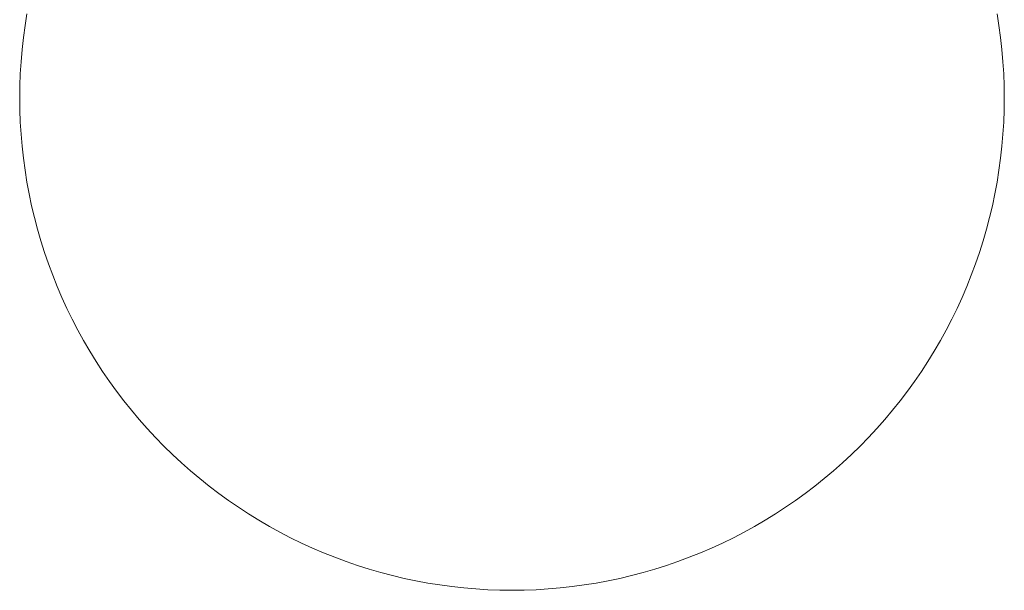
# Model space of a CAD drawing. Header units: centimetres. Extents: x -72 to 74, y -14 to 13.
# Tile 19 of 61: x -16.573 to -15.573, y 8.651 to 9.23. Entities that reach past the tile are written whole.
import ezdxf

# ---------------------------------------------------------------- set-up
doc = ezdxf.new("R2010")
doc.units = ezdxf.units.CM
doc.header["$LTSCALE"] = 2.54
doc.layers.add('Lucido design-1', color=7, linetype='Continuous')

# ---------------------------------------------------------------- blocks, each defined once
blk = doc.blocks.new('Gruppo-3-1')
at = {"color": 230, "linetype": 'Continuous', "lineweight": 9}
for points in [[(-16.57341, 9.15097, 81.08041), (-16.57326, 9.1387, 81.08041), (-16.57281, 9.12644, 81.08041), (-16.57205, 9.11419, 81.08041), (-16.571, 9.10197, 81.08041), (-16.56965, 9.08977, 81.08041), (-16.568, 9.07761, 81.08041), (-16.56605, 9.06549, 81.08041), (-16.5638, 9.05343, 81.08041), (-16.56126, 9.04142, 81.08041), (-16.55842, 9.02948, 81.08041), (-16.5553, 9.01762, 81.08041), (-16.55188, 9.00583, 81.08041), (-16.54817, 8.99413, 81.08041), (-16.54418, 8.98253, 81.08041), (-16.5399, 8.97103, 81.08041), (-16.53535, 8.95963, 81.08041), (-16.53051, 8.94835, 81.08041), (-16.5254, 8.9372, 81.08041), (-16.52002, 8.92617, 81.08041), (-16.51437, 8.91528, 81.08041), (-16.50845, 8.90452, 81.08041), (-16.50227, 8.89392, 81.08041), (-16.49583, 8.88348, 81.08041), (-16.48914, 8.87319, 81.08041), (-16.4822, 8.86307, 81.08041), (-16.47501, 8.85312, 81.08041), (-16.46758, 8.84336, 81.08041), (-16.45991, 8.83378, 81.08041), (-16.45201, 8.82439, 81.08041), (-16.44388, 8.81519, 81.08041), (-16.43553, 8.8062, 81.08041), (-16.42696, 8.79742, 81.08041), (-16.41818, 8.78885, 81.08041), (-16.40919, 8.7805, 81.08041), (-16.39999, 8.77237, 81.08041), (-16.3906, 8.76447, 81.08041), (-16.38102, 8.7568, 81.08041), (-16.37126, 8.74937, 81.08041), (-16.36131, 8.74218, 81.08041), (-16.35119, 8.73524, 81.08041), (-16.34091, 8.72855, 81.08041), (-16.33046, 8.72211, 81.08041), (-16.31986, 8.71593, 81.08041), (-16.30911, 8.71001, 81.08041), (-16.29821, 8.70436, 81.08041), (-16.28719, 8.69898, 81.08041), (-16.27603, 8.69387, 81.08041), (-16.26475, 8.68903, 81.08041), (-16.25336, 8.68448, 81.08041), (-16.24185, 8.6802, 81.08041), (-16.23025, 8.67621, 81.08041), (-16.21855, 8.6725, 81.08041), (-16.20676, 8.66909, 81.08041), (-16.1949, 8.66596, 81.08041), (-16.18296, 8.66312, 81.08041), (-16.17095, 8.66058, 81.08041), (-16.15889, 8.65834, 81.08041), (-16.14677, 8.65639, 81.08041), (-16.13461, 8.65473, 81.08041), (-16.12242, 8.65338, 81.08041), (-16.11019, 8.65233, 81.08041), (-16.09794, 8.65158, 81.08041), (-16.08568, 8.65112, 81.08041), (-16.07341, 8.65097, 81.08041), (-16.06114, 8.65112, 81.08041), (-16.04887, 8.65158, 81.08041), (-16.03663, 8.65233, 81.08041), (-16.0244, 8.65338, 81.08041), (-16.0122, 8.65473, 81.08041), (-16.00004, 8.65639, 81.08041), (-15.98793, 8.65834, 81.08041), (-15.97586, 8.66058, 81.08041), (-15.96386, 8.66312, 81.08041), (-15.95192, 8.66596, 81.08041), (-15.94005, 8.66909, 81.08041), (-15.92827, 8.6725, 81.08041), (-15.91657, 8.67621, 81.08041), (-15.90496, 8.6802, 81.08041), (-15.89346, 8.68448, 81.08041), (-15.88207, 8.68903, 81.08041), (-15.87079, 8.69387, 81.08041), (-15.85963, 8.69898, 81.08041), (-15.8486, 8.70436, 81.08041), (-15.83771, 8.71001, 81.08041), (-15.82696, 8.71593, 81.08041), (-15.81636, 8.72211, 81.08041), (-15.80591, 8.72855, 81.08041), (-15.79562, 8.73524, 81.08041), (-15.7855, 8.74218, 81.08041), (-15.77556, 8.74937, 81.08041), (-15.76579, 8.7568, 81.08041), (-15.75621, 8.76447, 81.08041), (-15.74682, 8.77237, 81.08041), (-15.73763, 8.7805, 81.08041), (-15.72864, 8.78885, 81.08041), (-15.71985, 8.79742, 81.08041), (-15.71128, 8.8062, 81.08041), (-15.70293, 8.81519, 81.08041), (-15.6948, 8.82439, 81.08041), (-15.6869, 8.83378, 81.08041), (-15.67923, 8.84336, 81.08041), (-15.6718, 8.85312, 81.08041), (-15.66462, 8.86307, 81.08041), (-15.65767, 8.87319, 81.08041), (-15.65098, 8.88348, 81.08041), (-15.64454, 8.89392, 81.08041), (-15.63836, 8.90452, 81.08041), (-15.63245, 8.91528, 81.08041), (-15.6268, 8.92617, 81.08041), (-15.62141, 8.9372, 81.08041), (-15.6163, 8.94835, 81.08041), (-15.61147, 8.95963, 81.08041), (-15.60691, 8.97103, 81.08041), (-15.60264, 8.98253, 81.08041), (-15.59864, 8.99413, 81.08041), (-15.59494, 9.00583, 81.08041), (-15.59152, 9.01762, 81.08041), (-15.58839, 9.02948, 81.08041), (-15.58556, 9.04142, 81.08041), (-15.58301, 9.05343, 81.08041), (-15.58077, 9.06549, 81.08041), (-15.57882, 9.07761, 81.08041), (-15.57717, 9.08977, 81.08041), (-15.57582, 9.10197, 81.08041), (-15.57476, 9.11419, 81.08041), (-15.57401, 9.12644, 81.08041), (-15.57356, 9.1387, 81.08041), (-15.57341, 9.15097, 81.08041), (-15.57356, 9.16324, 81.08041), (-15.57401, 9.17551, 81.08041), (-15.57476, 9.18776, 81.08041), (-15.57582, 9.19998, 81.08041), (-15.57717, 9.21218, 81.08041), (-15.57882, 9.22434, 81.08041), (-15.58077, 9.23645, 81.08041)], [(-16.56605, 9.23645, 81.08041), (-16.568, 9.22434, 81.08041), (-16.56965, 9.21218, 81.08041), (-16.571, 9.19998, 81.08041), (-16.57205, 9.18776, 81.08041), (-16.57281, 9.17551, 81.08041), (-16.57326, 9.16324, 81.08041), (-16.57341, 9.15097, 81.08041)], [(-16.57341, 9.15097, -58.89504), (-16.57326, 9.1387, -58.89504), (-16.57281, 9.12644, -58.89504), (-16.57205, 9.11419, -58.89504), (-16.571, 9.10197, -58.89504), (-16.56965, 9.08977, -58.89504), (-16.568, 9.07761, -58.89504), (-16.56605, 9.06549, -58.89504), (-16.5638, 9.05343, -58.89504), (-16.56126, 9.04142, -58.89504), (-16.55842, 9.02948, -58.89504), (-16.5553, 9.01762, -58.89504), (-16.55188, 9.00583, -58.89504), (-16.54817, 8.99413, -58.89504), (-16.54418, 8.98253, -58.89504), (-16.5399, 8.97103, -58.89504), (-16.53535, 8.95963, -58.89504), (-16.53051, 8.94835, -58.89504), (-16.5254, 8.9372, -58.89504), (-16.52002, 8.92617, -58.89504), (-16.51437, 8.91528, -58.89504), (-16.50845, 8.90452, -58.89504), (-16.50227, 8.89392, -58.89504), (-16.49583, 8.88348, -58.89504), (-16.48914, 8.87319, -58.89504), (-16.4822, 8.86307, -58.89504), (-16.47501, 8.85312, -58.89504), (-16.46758, 8.84336, -58.89504), (-16.45991, 8.83378, -58.89504), (-16.45201, 8.82439, -58.89504), (-16.44388, 8.81519, -58.89504), (-16.43553, 8.8062, -58.89504), (-16.42696, 8.79742, -58.89504), (-16.41818, 8.78885, -58.89504), (-16.40919, 8.7805, -58.89504), (-16.39999, 8.77237, -58.89504), (-16.3906, 8.76447, -58.89504), (-16.38102, 8.7568, -58.89504), (-16.37126, 8.74937, -58.89504), (-16.36131, 8.74218, -58.89504), (-16.35119, 8.73524, -58.89504), (-16.34091, 8.72855, -58.89504), (-16.33046, 8.72211, -58.89504), (-16.31986, 8.71593, -58.89504), (-16.30911, 8.71001, -58.89504), (-16.29821, 8.70436, -58.89504), (-16.28719, 8.69898, -58.89504), (-16.27603, 8.69387, -58.89504), (-16.26475, 8.68903, -58.89504), (-16.25336, 8.68448, -58.89504), (-16.24185, 8.6802, -58.89504), (-16.23025, 8.67621, -58.89504), (-16.21855, 8.6725, -58.89504), (-16.20676, 8.66909, -58.89504), (-16.1949, 8.66596, -58.89504), (-16.18296, 8.66312, -58.89504), (-16.17095, 8.66058, -58.89504), (-16.15889, 8.65834, -58.89504), (-16.14677, 8.65639, -58.89504), (-16.13461, 8.65473, -58.89504), (-16.12242, 8.65338, -58.89504), (-16.11019, 8.65233, -58.89504), (-16.09794, 8.65158, -58.89504), (-16.08568, 8.65112, -58.89504), (-16.07341, 8.65097, -58.89504), (-16.06114, 8.65112, -58.89504), (-16.04887, 8.65158, -58.89504), (-16.03663, 8.65233, -58.89504), (-16.0244, 8.65338, -58.89504), (-16.0122, 8.65473, -58.89504), (-16.00004, 8.65639, -58.89504), (-15.98793, 8.65834, -58.89504), (-15.97586, 8.66058, -58.89504), (-15.96386, 8.66312, -58.89504), (-15.95192, 8.66596, -58.89504), (-15.94005, 8.66909, -58.89504), (-15.92827, 8.6725, -58.89504), (-15.91657, 8.67621, -58.89504), (-15.90496, 8.6802, -58.89504), (-15.89346, 8.68448, -58.89504), (-15.88207, 8.68903, -58.89504), (-15.87079, 8.69387, -58.89504), (-15.85963, 8.69898, -58.89504), (-15.8486, 8.70436, -58.89504), (-15.83771, 8.71001, -58.89504), (-15.82696, 8.71593, -58.89504), (-15.81636, 8.72211, -58.89504), (-15.80591, 8.72855, -58.89504), (-15.79562, 8.73524, -58.89504), (-15.7855, 8.74218, -58.89504), (-15.77556, 8.74937, -58.89504), (-15.76579, 8.7568, -58.89504), (-15.75621, 8.76447, -58.89504), (-15.74682, 8.77237, -58.89504), (-15.73763, 8.7805, -58.89504), (-15.72864, 8.78885, -58.89504), (-15.71985, 8.79742, -58.89504), (-15.71128, 8.8062, -58.89504), (-15.70293, 8.81519, -58.89504), (-15.6948, 8.82439, -58.89504), (-15.6869, 8.83378, -58.89504), (-15.67923, 8.84336, -58.89504), (-15.6718, 8.85312, -58.89504), (-15.66462, 8.86307, -58.89504), (-15.65767, 8.87319, -58.89504), (-15.65098, 8.88348, -58.89504), (-15.64454, 8.89392, -58.89504), (-15.63836, 8.90452, -58.89504), (-15.63245, 8.91528, -58.89504), (-15.6268, 8.92617, -58.89504), (-15.62141, 8.9372, -58.89504), (-15.6163, 8.94835, -58.89504), (-15.61147, 8.95963, -58.89504), (-15.60691, 8.97103, -58.89504), (-15.60264, 8.98253, -58.89504), (-15.59864, 8.99413, -58.89504), (-15.59494, 9.00583, -58.89504), (-15.59152, 9.01762, -58.89504), (-15.58839, 9.02948, -58.89504), (-15.58556, 9.04142, -58.89504), (-15.58301, 9.05343, -58.89504), (-15.58077, 9.06549, -58.89504), (-15.57882, 9.07761, -58.89504), (-15.57717, 9.08977, -58.89504), (-15.57582, 9.10197, -58.89504), (-15.57476, 9.11419, -58.89504), (-15.57401, 9.12644, -58.89504), (-15.57356, 9.1387, -58.89504), (-15.57341, 9.15097, -58.89504), (-15.57356, 9.16324, -58.89504), (-15.57401, 9.17551, -58.89504), (-15.57476, 9.18776, -58.89504), (-15.57582, 9.19998, -58.89504), (-15.57717, 9.21218, -58.89504), (-15.57882, 9.22434, -58.89504), (-15.58077, 9.23645, -58.89504)], [(-16.56605, 9.23645, -58.89504), (-16.568, 9.22434, -58.89504), (-16.56965, 9.21218, -58.89504), (-16.571, 9.19998, -58.89504), (-16.57205, 9.18776, -58.89504), (-16.57281, 9.17551, -58.89504), (-16.57326, 9.16324, -58.89504), (-16.57341, 9.15097, -58.89504)], [(-16.56605, 9.23645, -58.89504), (-16.56605, 9.23645, 81.08041), (-16.568, 9.22434, 81.08041), (-16.568, 9.22434, -58.89504), (-16.56605, 9.23645, -58.89504)], [(-15.57882, 9.22434, -58.89504), (-15.57882, 9.22434, 81.08041), (-15.58077, 9.23645, 81.08041), (-15.58077, 9.23645, -58.89504), (-15.57882, 9.22434, -58.89504)], [(-16.568, 9.22434, -58.89504), (-16.568, 9.22434, 81.08041), (-16.56965, 9.21218, 81.08041), (-16.56965, 9.21218, -58.89504), (-16.568, 9.22434, -58.89504)], [(-15.57717, 9.21218, -58.89504), (-15.57717, 9.21218, 81.08041), (-15.57882, 9.22434, 81.08041), (-15.57882, 9.22434, -58.89504), (-15.57717, 9.21218, -58.89504)], [(-16.56965, 9.21218, -58.89504), (-16.56965, 9.21218, 81.08041), (-16.571, 9.19998, 81.08041), (-16.571, 9.19998, -58.89504), (-16.56965, 9.21218, -58.89504)], [(-15.57582, 9.19998, -58.89504), (-15.57582, 9.19998, 81.08041), (-15.57717, 9.21218, 81.08041), (-15.57717, 9.21218, -58.89504), (-15.57582, 9.19998, -58.89504)], [(-16.571, 9.19998, -58.89504), (-16.571, 9.19998, 81.08041), (-16.57205, 9.18776, 81.08041), (-16.57205, 9.18776, -58.89504), (-16.571, 9.19998, -58.89504)], [(-15.57476, 9.18776, -58.89504), (-15.57476, 9.18776, 81.08041), (-15.57582, 9.19998, 81.08041), (-15.57582, 9.19998, -58.89504), (-15.57476, 9.18776, -58.89504)], [(-16.57205, 9.18776, -58.89504), (-16.57205, 9.18776, 81.08041), (-16.57281, 9.17551, 81.08041), (-16.57281, 9.17551, -58.89504), (-16.57205, 9.18776, -58.89504)], [(-15.57401, 9.17551, -58.89504), (-15.57401, 9.17551, 81.08041), (-15.57476, 9.18776, 81.08041), (-15.57476, 9.18776, -58.89504), (-15.57401, 9.17551, -58.89504)], [(-16.57281, 9.17551, -58.89504), (-16.57281, 9.17551, 81.08041), (-16.57326, 9.16324, 81.08041), (-16.57326, 9.16324, -58.89504), (-16.57281, 9.17551, -58.89504)], [(-15.57356, 9.16324, -58.89504), (-15.57356, 9.16324, 81.08041), (-15.57401, 9.17551, 81.08041), (-15.57401, 9.17551, -58.89504), (-15.57356, 9.16324, -58.89504)], [(-16.57326, 9.16324, -58.89504), (-16.57326, 9.16324, 81.08041), (-16.57341, 9.15097, 81.08041), (-16.57341, 9.15097, -58.89504), (-16.57326, 9.16324, -58.89504)], [(-15.57341, 9.15097, -58.89504), (-15.57341, 9.15097, 81.08041), (-15.57356, 9.16324, 81.08041), (-15.57356, 9.16324, -58.89504), (-15.57341, 9.15097, -58.89504)], [(-16.57341, 9.15097, -58.89504), (-16.57341, 9.15097, 81.08041), (-16.57326, 9.1387, 81.08041), (-16.57326, 9.1387, -58.89504), (-16.57341, 9.15097, -58.89504)], [(-15.57356, 9.1387, -58.89504), (-15.57356, 9.1387, 81.08041), (-15.57341, 9.15097, 81.08041), (-15.57341, 9.15097, -58.89504), (-15.57356, 9.1387, -58.89504)], [(-16.57326, 9.1387, -58.89504), (-16.57326, 9.1387, 81.08041), (-16.57281, 9.12644, 81.08041), (-16.57281, 9.12644, -58.89504), (-16.57326, 9.1387, -58.89504)], [(-15.57401, 9.12644, -58.89504), (-15.57401, 9.12644, 81.08041), (-15.57356, 9.1387, 81.08041), (-15.57356, 9.1387, -58.89504), (-15.57401, 9.12644, -58.89504)], [(-16.57281, 9.12644, -58.89504), (-16.57281, 9.12644, 81.08041), (-16.57205, 9.11419, 81.08041), (-16.57205, 9.11419, -58.89504), (-16.57281, 9.12644, -58.89504)], [(-15.57476, 9.11419, -58.89504), (-15.57476, 9.11419, 81.08041), (-15.57401, 9.12644, 81.08041), (-15.57401, 9.12644, -58.89504), (-15.57476, 9.11419, -58.89504)], [(-16.57205, 9.11419, -58.89504), (-16.57205, 9.11419, 81.08041), (-16.571, 9.10197, 81.08041), (-16.571, 9.10197, -58.89504), (-16.57205, 9.11419, -58.89504)], [(-15.57582, 9.10197, -58.89504), (-15.57582, 9.10197, 81.08041), (-15.57476, 9.11419, 81.08041), (-15.57476, 9.11419, -58.89504), (-15.57582, 9.10197, -58.89504)], [(-16.571, 9.10197, -58.89504), (-16.571, 9.10197, 81.08041), (-16.56965, 9.08977, 81.08041), (-16.56965, 9.08977, -58.89504), (-16.571, 9.10197, -58.89504)], [(-15.57717, 9.08977, -58.89504), (-15.57717, 9.08977, 81.08041), (-15.57582, 9.10197, 81.08041), (-15.57582, 9.10197, -58.89504), (-15.57717, 9.08977, -58.89504)], [(-16.56965, 9.08977, -58.89504), (-16.56965, 9.08977, 81.08041), (-16.568, 9.07761, 81.08041), (-16.568, 9.07761, -58.89504), (-16.56965, 9.08977, -58.89504)], [(-15.57882, 9.07761, -58.89504), (-15.57882, 9.07761, 81.08041), (-15.57717, 9.08977, 81.08041), (-15.57717, 9.08977, -58.89504), (-15.57882, 9.07761, -58.89504)], [(-16.568, 9.07761, -58.89504), (-16.568, 9.07761, 81.08041), (-16.56605, 9.06549, 81.08041), (-16.56605, 9.06549, -58.89504), (-16.568, 9.07761, -58.89504)], [(-15.58077, 9.06549, -58.89504), (-15.58077, 9.06549, 81.08041), (-15.57882, 9.07761, 81.08041), (-15.57882, 9.07761, -58.89504), (-15.58077, 9.06549, -58.89504)], [(-16.56605, 9.06549, -58.89504), (-16.56605, 9.06549, 81.08041), (-16.5638, 9.05343, 81.08041), (-16.5638, 9.05343, -58.89504), (-16.56605, 9.06549, -58.89504)], [(-15.58301, 9.05343, -58.89504), (-15.58301, 9.05343, 81.08041), (-15.58077, 9.06549, 81.08041), (-15.58077, 9.06549, -58.89504), (-15.58301, 9.05343, -58.89504)], [(-16.5638, 9.05343, -58.89504), (-16.5638, 9.05343, 81.08041), (-16.56126, 9.04142, 81.08041), (-16.56126, 9.04142, -58.89504), (-16.5638, 9.05343, -58.89504)], [(-15.58556, 9.04142, -58.89504), (-15.58556, 9.04142, 81.08041), (-15.58301, 9.05343, 81.08041), (-15.58301, 9.05343, -58.89504), (-15.58556, 9.04142, -58.89504)], [(-16.56126, 9.04142, -58.89504), (-16.56126, 9.04142, 81.08041), (-16.55842, 9.02948, 81.08041), (-16.55842, 9.02948, -58.89504), (-16.56126, 9.04142, -58.89504)], [(-15.58839, 9.02948, -58.89504), (-15.58839, 9.02948, 81.08041), (-15.58556, 9.04142, 81.08041), (-15.58556, 9.04142, -58.89504), (-15.58839, 9.02948, -58.89504)], [(-16.55842, 9.02948, -58.89504), (-16.55842, 9.02948, 81.08041), (-16.5553, 9.01762, 81.08041), (-16.5553, 9.01762, -58.89504), (-16.55842, 9.02948, -58.89504)], [(-15.59152, 9.01762, -58.89504), (-15.59152, 9.01762, 81.08041), (-15.58839, 9.02948, 81.08041), (-15.58839, 9.02948, -58.89504), (-15.59152, 9.01762, -58.89504)], [(-16.5553, 9.01762, -58.89504), (-16.5553, 9.01762, 81.08041), (-16.55188, 9.00583, 81.08041), (-16.55188, 9.00583, -58.89504), (-16.5553, 9.01762, -58.89504)], [(-15.59494, 9.00583, -58.89504), (-15.59494, 9.00583, 81.08041), (-15.59152, 9.01762, 81.08041), (-15.59152, 9.01762, -58.89504), (-15.59494, 9.00583, -58.89504)], [(-16.55188, 9.00583, -58.89504), (-16.55188, 9.00583, 81.08041), (-16.54817, 8.99413, 81.08041), (-16.54817, 8.99413, -58.89504), (-16.55188, 9.00583, -58.89504)], [(-15.59864, 8.99413, -58.89504), (-15.59864, 8.99413, 81.08041), (-15.59494, 9.00583, 81.08041), (-15.59494, 9.00583, -58.89504), (-15.59864, 8.99413, -58.89504)], [(-16.54817, 8.99413, -58.89504), (-16.54817, 8.99413, 81.08041), (-16.54418, 8.98253, 81.08041), (-16.54418, 8.98253, -58.89504), (-16.54817, 8.99413, -58.89504)], [(-15.60264, 8.98253, -58.89504), (-15.60264, 8.98253, 81.08041), (-15.59864, 8.99413, 81.08041), (-15.59864, 8.99413, -58.89504), (-15.60264, 8.98253, -58.89504)], [(-16.54418, 8.98253, -58.89504), (-16.54418, 8.98253, 81.08041), (-16.5399, 8.97103, 81.08041), (-16.5399, 8.97103, -58.89504), (-16.54418, 8.98253, -58.89504)], [(-15.60691, 8.97103, -58.89504), (-15.60691, 8.97103, 81.08041), (-15.60264, 8.98253, 81.08041), (-15.60264, 8.98253, -58.89504), (-15.60691, 8.97103, -58.89504)], [(-16.5399, 8.97103, -58.89504), (-16.5399, 8.97103, 81.08041), (-16.53535, 8.95963, 81.08041), (-16.53535, 8.95963, -58.89504), (-16.5399, 8.97103, -58.89504)], [(-15.61147, 8.95963, -58.89504), (-15.61147, 8.95963, 81.08041), (-15.60691, 8.97103, 81.08041), (-15.60691, 8.97103, -58.89504), (-15.61147, 8.95963, -58.89504)], [(-16.53535, 8.95963, -58.89504), (-16.53535, 8.95963, 81.08041), (-16.53051, 8.94835, 81.08041), (-16.53051, 8.94835, -58.89504), (-16.53535, 8.95963, -58.89504)], [(-15.6163, 8.94835, -58.89504), (-15.6163, 8.94835, 81.08041), (-15.61147, 8.95963, 81.08041), (-15.61147, 8.95963, -58.89504), (-15.6163, 8.94835, -58.89504)], [(-16.53051, 8.94835, -58.89504), (-16.53051, 8.94835, 81.08041), (-16.5254, 8.9372, 81.08041), (-16.5254, 8.9372, -58.89504), (-16.53051, 8.94835, -58.89504)], [(-15.62141, 8.9372, -58.89504), (-15.62141, 8.9372, 81.08041), (-15.6163, 8.94835, 81.08041), (-15.6163, 8.94835, -58.89504), (-15.62141, 8.9372, -58.89504)], [(-16.5254, 8.9372, -58.89504), (-16.5254, 8.9372, 81.08041), (-16.52002, 8.92617, 81.08041), (-16.52002, 8.92617, -58.89504), (-16.5254, 8.9372, -58.89504)], [(-15.6268, 8.92617, -58.89504), (-15.6268, 8.92617, 81.08041), (-15.62141, 8.9372, 81.08041), (-15.62141, 8.9372, -58.89504), (-15.6268, 8.92617, -58.89504)], [(-16.52002, 8.92617, -58.89504), (-16.52002, 8.92617, 81.08041), (-16.51437, 8.91528, 81.08041), (-16.51437, 8.91528, -58.89504), (-16.52002, 8.92617, -58.89504)], [(-15.63245, 8.91528, -58.89504), (-15.63245, 8.91528, 81.08041), (-15.6268, 8.92617, 81.08041), (-15.6268, 8.92617, -58.89504), (-15.63245, 8.91528, -58.89504)], [(-16.51437, 8.91528, -58.89504), (-16.51437, 8.91528, 81.08041), (-16.50845, 8.90452, 81.08041), (-16.50845, 8.90452, -58.89504), (-16.51437, 8.91528, -58.89504)], [(-15.63836, 8.90452, -58.89504), (-15.63836, 8.90452, 81.08041), (-15.63245, 8.91528, 81.08041), (-15.63245, 8.91528, -58.89504), (-15.63836, 8.90452, -58.89504)], [(-16.50845, 8.90452, -58.89504), (-16.50845, 8.90452, 81.08041), (-16.50227, 8.89392, 81.08041), (-16.50227, 8.89392, -58.89504), (-16.50845, 8.90452, -58.89504)], [(-15.64454, 8.89392, -58.89504), (-15.64454, 8.89392, 81.08041), (-15.63836, 8.90452, 81.08041), (-15.63836, 8.90452, -58.89504), (-15.64454, 8.89392, -58.89504)], [(-16.50227, 8.89392, -58.89504), (-16.50227, 8.89392, 81.08041), (-16.49583, 8.88348, 81.08041), (-16.49583, 8.88348, -58.89504), (-16.50227, 8.89392, -58.89504)], [(-15.65098, 8.88348, -58.89504), (-15.65098, 8.88348, 81.08041), (-15.64454, 8.89392, 81.08041), (-15.64454, 8.89392, -58.89504), (-15.65098, 8.88348, -58.89504)], [(-16.49583, 8.88348, -58.89504), (-16.49583, 8.88348, 81.08041), (-16.48914, 8.87319, 81.08041), (-16.48914, 8.87319, -58.89504), (-16.49583, 8.88348, -58.89504)], [(-15.65767, 8.87319, -58.89504), (-15.65767, 8.87319, 81.08041), (-15.65098, 8.88348, 81.08041), (-15.65098, 8.88348, -58.89504), (-15.65767, 8.87319, -58.89504)], [(-16.48914, 8.87319, -58.89504), (-16.48914, 8.87319, 81.08041), (-16.4822, 8.86307, 81.08041), (-16.4822, 8.86307, -58.89504), (-16.48914, 8.87319, -58.89504)], [(-15.66462, 8.86307, -58.89504), (-15.66462, 8.86307, 81.08041), (-15.65767, 8.87319, 81.08041), (-15.65767, 8.87319, -58.89504), (-15.66462, 8.86307, -58.89504)], [(-16.4822, 8.86307, -58.89504), (-16.4822, 8.86307, 81.08041), (-16.47501, 8.85312, 81.08041), (-16.47501, 8.85312, -58.89504), (-16.4822, 8.86307, -58.89504)], [(-15.6718, 8.85312, -58.89504), (-15.6718, 8.85312, 81.08041), (-15.66462, 8.86307, 81.08041), (-15.66462, 8.86307, -58.89504), (-15.6718, 8.85312, -58.89504)], [(-16.47501, 8.85312, -58.89504), (-16.47501, 8.85312, 81.08041), (-16.46758, 8.84336, 81.08041), (-16.46758, 8.84336, -58.89504), (-16.47501, 8.85312, -58.89504)], [(-15.67923, 8.84336, -58.89504), (-15.67923, 8.84336, 81.08041), (-15.6718, 8.85312, 81.08041), (-15.6718, 8.85312, -58.89504), (-15.67923, 8.84336, -58.89504)], [(-16.46758, 8.84336, -58.89504), (-16.46758, 8.84336, 81.08041), (-16.45991, 8.83378, 81.08041), (-16.45991, 8.83378, -58.89504), (-16.46758, 8.84336, -58.89504)], [(-15.6869, 8.83378, -58.89504), (-15.6869, 8.83378, 81.08041), (-15.67923, 8.84336, 81.08041), (-15.67923, 8.84336, -58.89504), (-15.6869, 8.83378, -58.89504)], [(-16.45991, 8.83378, -58.89504), (-16.45991, 8.83378, 81.08041), (-16.45201, 8.82439, 81.08041), (-16.45201, 8.82439, -58.89504), (-16.45991, 8.83378, -58.89504)], [(-15.6948, 8.82439, -58.89504), (-15.6948, 8.82439, 81.08041), (-15.6869, 8.83378, 81.08041), (-15.6869, 8.83378, -58.89504), (-15.6948, 8.82439, -58.89504)], [(-16.45201, 8.82439, -58.89504), (-16.45201, 8.82439, 81.08041), (-16.44388, 8.81519, 81.08041), (-16.44388, 8.81519, -58.89504), (-16.45201, 8.82439, -58.89504)], [(-15.70293, 8.81519, -58.89504), (-15.70293, 8.81519, 81.08041), (-15.6948, 8.82439, 81.08041), (-15.6948, 8.82439, -58.89504), (-15.70293, 8.81519, -58.89504)], [(-16.44388, 8.81519, -58.89504), (-16.44388, 8.81519, 81.08041), (-16.43553, 8.8062, 81.08041), (-16.43553, 8.8062, -58.89504), (-16.44388, 8.81519, -58.89504)], [(-15.71128, 8.8062, -58.89504), (-15.71128, 8.8062, 81.08041), (-15.70293, 8.81519, 81.08041), (-15.70293, 8.81519, -58.89504), (-15.71128, 8.8062, -58.89504)], [(-16.43553, 8.8062, -58.89504), (-16.43553, 8.8062, 81.08041), (-16.42696, 8.79742, 81.08041), (-16.42696, 8.79742, -58.89504), (-16.43553, 8.8062, -58.89504)], [(-15.71985, 8.79742, -58.89504), (-15.71985, 8.79742, 81.08041), (-15.71128, 8.8062, 81.08041), (-15.71128, 8.8062, -58.89504), (-15.71985, 8.79742, -58.89504)], [(-16.42696, 8.79742, -58.89504), (-16.42696, 8.79742, 81.08041), (-16.41818, 8.78885, 81.08041), (-16.41818, 8.78885, -58.89504), (-16.42696, 8.79742, -58.89504)], [(-15.72864, 8.78885, -58.89504), (-15.72864, 8.78885, 81.08041), (-15.71985, 8.79742, 81.08041), (-15.71985, 8.79742, -58.89504), (-15.72864, 8.78885, -58.89504)], [(-16.41818, 8.78885, -58.89504), (-16.41818, 8.78885, 81.08041), (-16.40919, 8.7805, 81.08041), (-16.40919, 8.7805, -58.89504), (-16.41818, 8.78885, -58.89504)], [(-16.40919, 8.7805, -58.89504), (-16.40919, 8.7805, 81.08041), (-16.39999, 8.77237, 81.08041), (-16.39999, 8.77237, -58.89504), (-16.40919, 8.7805, -58.89504)], [(-15.74682, 8.77237, -58.89504), (-15.74682, 8.77237, 81.08041), (-15.73763, 8.7805, 81.08041), (-15.73763, 8.7805, -58.89504), (-15.74682, 8.77237, -58.89504)], [(-15.73763, 8.7805, -58.89504), (-15.73763, 8.7805, 81.08041), (-15.72864, 8.78885, 81.08041), (-15.72864, 8.78885, -58.89504), (-15.73763, 8.7805, -58.89504)], [(-16.39999, 8.77237, -58.89504), (-16.39999, 8.77237, 81.08041), (-16.3906, 8.76447, 81.08041), (-16.3906, 8.76447, -58.89504), (-16.39999, 8.77237, -58.89504)], [(-15.75621, 8.76447, -58.89504), (-15.75621, 8.76447, 81.08041), (-15.74682, 8.77237, 81.08041), (-15.74682, 8.77237, -58.89504), (-15.75621, 8.76447, -58.89504)], [(-16.3906, 8.76447, -58.89504), (-16.3906, 8.76447, 81.08041), (-16.38102, 8.7568, 81.08041), (-16.38102, 8.7568, -58.89504), (-16.3906, 8.76447, -58.89504)], [(-15.76579, 8.7568, -58.89504), (-15.76579, 8.7568, 81.08041), (-15.75621, 8.76447, 81.08041), (-15.75621, 8.76447, -58.89504), (-15.76579, 8.7568, -58.89504)], [(-16.38102, 8.7568, -58.89504), (-16.38102, 8.7568, 81.08041), (-16.37126, 8.74937, 81.08041), (-16.37126, 8.74937, -58.89504), (-16.38102, 8.7568, -58.89504)], [(-15.77556, 8.74937, -58.89504), (-15.77556, 8.74937, 81.08041), (-15.76579, 8.7568, 81.08041), (-15.76579, 8.7568, -58.89504), (-15.77556, 8.74937, -58.89504)], [(-16.37126, 8.74937, -58.89504), (-16.37126, 8.74937, 81.08041), (-16.36131, 8.74218, 81.08041), (-16.36131, 8.74218, -58.89504), (-16.37126, 8.74937, -58.89504)], [(-16.36131, 8.74218, -58.89504), (-16.36131, 8.74218, 81.08041), (-16.35119, 8.73524, 81.08041), (-16.35119, 8.73524, -58.89504), (-16.36131, 8.74218, -58.89504)], [(-15.79562, 8.73524, -58.89504), (-15.79562, 8.73524, 81.08041), (-15.7855, 8.74218, 81.08041), (-15.7855, 8.74218, -58.89504), (-15.79562, 8.73524, -58.89504)], [(-15.7855, 8.74218, -58.89504), (-15.7855, 8.74218, 81.08041), (-15.77556, 8.74937, 81.08041), (-15.77556, 8.74937, -58.89504), (-15.7855, 8.74218, -58.89504)], [(-16.35119, 8.73524, -58.89504), (-16.35119, 8.73524, 81.08041), (-16.34091, 8.72855, 81.08041), (-16.34091, 8.72855, -58.89504), (-16.35119, 8.73524, -58.89504)], [(-15.80591, 8.72855, -58.89504), (-15.80591, 8.72855, 81.08041), (-15.79562, 8.73524, 81.08041), (-15.79562, 8.73524, -58.89504), (-15.80591, 8.72855, -58.89504)], [(-16.34091, 8.72855, -58.89504), (-16.34091, 8.72855, 81.08041), (-16.33046, 8.72211, 81.08041), (-16.33046, 8.72211, -58.89504), (-16.34091, 8.72855, -58.89504)], [(-16.33046, 8.72211, -58.89504), (-16.33046, 8.72211, 81.08041), (-16.31986, 8.71593, 81.08041), (-16.31986, 8.71593, -58.89504), (-16.33046, 8.72211, -58.89504)], [(-15.82696, 8.71593, -58.89504), (-15.82696, 8.71593, 81.08041), (-15.81636, 8.72211, 81.08041), (-15.81636, 8.72211, -58.89504), (-15.82696, 8.71593, -58.89504)], [(-15.81636, 8.72211, -58.89504), (-15.81636, 8.72211, 81.08041), (-15.80591, 8.72855, 81.08041), (-15.80591, 8.72855, -58.89504), (-15.81636, 8.72211, -58.89504)], [(-16.31986, 8.71593, -58.89504), (-16.31986, 8.71593, 81.08041), (-16.30911, 8.71001, 81.08041), (-16.30911, 8.71001, -58.89504), (-16.31986, 8.71593, -58.89504)], [(-16.30911, 8.71001, -58.89504), (-16.30911, 8.71001, 81.08041), (-16.29821, 8.70436, 81.08041), (-16.29821, 8.70436, -58.89504), (-16.30911, 8.71001, -58.89504)], [(-15.8486, 8.70436, -58.89504), (-15.8486, 8.70436, 81.08041), (-15.83771, 8.71001, 81.08041), (-15.83771, 8.71001, -58.89504), (-15.8486, 8.70436, -58.89504)], [(-15.83771, 8.71001, -58.89504), (-15.83771, 8.71001, 81.08041), (-15.82696, 8.71593, 81.08041), (-15.82696, 8.71593, -58.89504), (-15.83771, 8.71001, -58.89504)], [(-16.29821, 8.70436, -58.89504), (-16.29821, 8.70436, 81.08041), (-16.28719, 8.69898, 81.08041), (-16.28719, 8.69898, -58.89504), (-16.29821, 8.70436, -58.89504)], [(-15.85963, 8.69898, -58.89504), (-15.85963, 8.69898, 81.08041), (-15.8486, 8.70436, 81.08041), (-15.8486, 8.70436, -58.89504), (-15.85963, 8.69898, -58.89504)], [(-16.28719, 8.69898, -58.89504), (-16.28719, 8.69898, 81.08041), (-16.27603, 8.69387, 81.08041), (-16.27603, 8.69387, -58.89504), (-16.28719, 8.69898, -58.89504)], [(-16.27603, 8.69387, -58.89504), (-16.27603, 8.69387, 81.08041), (-16.26475, 8.68903, 81.08041), (-16.26475, 8.68903, -58.89504), (-16.27603, 8.69387, -58.89504)], [(-15.88207, 8.68903, -58.89504), (-15.88207, 8.68903, 81.08041), (-15.87079, 8.69387, 81.08041), (-15.87079, 8.69387, -58.89504), (-15.88207, 8.68903, -58.89504)], [(-15.87079, 8.69387, -58.89504), (-15.87079, 8.69387, 81.08041), (-15.85963, 8.69898, 81.08041), (-15.85963, 8.69898, -58.89504), (-15.87079, 8.69387, -58.89504)], [(-16.26475, 8.68903, -58.89504), (-16.26475, 8.68903, 81.08041), (-16.25336, 8.68448, 81.08041), (-16.25336, 8.68448, -58.89504), (-16.26475, 8.68903, -58.89504)], [(-16.25336, 8.68448, -58.89504), (-16.25336, 8.68448, 81.08041), (-16.24185, 8.6802, 81.08041), (-16.24185, 8.6802, -58.89504), (-16.25336, 8.68448, -58.89504)], [(-16.24185, 8.6802, -58.89504), (-16.24185, 8.6802, 81.08041), (-16.23025, 8.67621, 81.08041), (-16.23025, 8.67621, -58.89504), (-16.24185, 8.6802, -58.89504)], [(-15.91657, 8.67621, -58.89504), (-15.91657, 8.67621, 81.08041), (-15.90496, 8.6802, 81.08041), (-15.90496, 8.6802, -58.89504), (-15.91657, 8.67621, -58.89504)], [(-15.90496, 8.6802, -58.89504), (-15.90496, 8.6802, 81.08041), (-15.89346, 8.68448, 81.08041), (-15.89346, 8.68448, -58.89504), (-15.90496, 8.6802, -58.89504)], [(-15.89346, 8.68448, -58.89504), (-15.89346, 8.68448, 81.08041), (-15.88207, 8.68903, 81.08041), (-15.88207, 8.68903, -58.89504), (-15.89346, 8.68448, -58.89504)], [(-16.23025, 8.67621, -58.89504), (-16.23025, 8.67621, 81.08041), (-16.21855, 8.6725, 81.08041), (-16.21855, 8.6725, -58.89504), (-16.23025, 8.67621, -58.89504)], [(-16.21855, 8.6725, -58.89504), (-16.21855, 8.6725, 81.08041), (-16.20676, 8.66909, 81.08041), (-16.20676, 8.66909, -58.89504), (-16.21855, 8.6725, -58.89504)], [(-15.94005, 8.66909, -58.89504), (-15.94005, 8.66909, 81.08041), (-15.92827, 8.6725, 81.08041), (-15.92827, 8.6725, -58.89504), (-15.94005, 8.66909, -58.89504)], [(-15.92827, 8.6725, -58.89504), (-15.92827, 8.6725, 81.08041), (-15.91657, 8.67621, 81.08041), (-15.91657, 8.67621, -58.89504), (-15.92827, 8.6725, -58.89504)], [(-16.20676, 8.66909, -58.89504), (-16.20676, 8.66909, 81.08041), (-16.1949, 8.66596, 81.08041), (-16.1949, 8.66596, -58.89504), (-16.20676, 8.66909, -58.89504)], [(-16.1949, 8.66596, -58.89504), (-16.1949, 8.66596, 81.08041), (-16.18296, 8.66312, 81.08041), (-16.18296, 8.66312, -58.89504), (-16.1949, 8.66596, -58.89504)], [(-16.18296, 8.66312, -58.89504), (-16.18296, 8.66312, 81.08041), (-16.17095, 8.66058, 81.08041), (-16.17095, 8.66058, -58.89504), (-16.18296, 8.66312, -58.89504)], [(-16.17095, 8.66058, -58.89504), (-16.17095, 8.66058, 81.08041), (-16.15889, 8.65834, 81.08041), (-16.15889, 8.65834, -58.89504), (-16.17095, 8.66058, -58.89504)], [(-15.98793, 8.65834, -58.89504), (-15.98793, 8.65834, 81.08041), (-15.97586, 8.66058, 81.08041), (-15.97586, 8.66058, -58.89504), (-15.98793, 8.65834, -58.89504)], [(-15.97586, 8.66058, -58.89504), (-15.97586, 8.66058, 81.08041), (-15.96386, 8.66312, 81.08041), (-15.96386, 8.66312, -58.89504), (-15.97586, 8.66058, -58.89504)], [(-15.96386, 8.66312, -58.89504), (-15.96386, 8.66312, 81.08041), (-15.95192, 8.66596, 81.08041), (-15.95192, 8.66596, -58.89504), (-15.96386, 8.66312, -58.89504)], [(-15.95192, 8.66596, -58.89504), (-15.95192, 8.66596, 81.08041), (-15.94005, 8.66909, 81.08041), (-15.94005, 8.66909, -58.89504), (-15.95192, 8.66596, -58.89504)], [(-16.15889, 8.65834, -58.89504), (-16.15889, 8.65834, 81.08041), (-16.14677, 8.65639, 81.08041), (-16.14677, 8.65639, -58.89504), (-16.15889, 8.65834, -58.89504)], [(-16.14677, 8.65639, -58.89504), (-16.14677, 8.65639, 81.08041), (-16.13461, 8.65473, 81.08041), (-16.13461, 8.65473, -58.89504), (-16.14677, 8.65639, -58.89504)], [(-16.13461, 8.65473, -58.89504), (-16.13461, 8.65473, 81.08041), (-16.12242, 8.65338, 81.08041), (-16.12242, 8.65338, -58.89504), (-16.13461, 8.65473, -58.89504)], [(-16.12242, 8.65338, -58.89504), (-16.12242, 8.65338, 81.08041), (-16.11019, 8.65233, 81.08041), (-16.11019, 8.65233, -58.89504), (-16.12242, 8.65338, -58.89504)], [(-16.11019, 8.65233, -58.89504), (-16.11019, 8.65233, 81.08041), (-16.09794, 8.65158, 81.08041), (-16.09794, 8.65158, -58.89504), (-16.11019, 8.65233, -58.89504)], [(-16.09794, 8.65158, -58.89504), (-16.09794, 8.65158, 81.08041), (-16.08568, 8.65112, 81.08041), (-16.08568, 8.65112, -58.89504), (-16.09794, 8.65158, -58.89504)], [(-16.08568, 8.65112, -58.89504), (-16.08568, 8.65112, 81.08041), (-16.07341, 8.65097, 81.08041), (-16.07341, 8.65097, -58.89504), (-16.08568, 8.65112, -58.89504)], [(-16.07341, 8.65097, -58.89504), (-16.07341, 8.65097, 81.08041), (-16.06114, 8.65112, 81.08041), (-16.06114, 8.65112, -58.89504), (-16.07341, 8.65097, -58.89504)], [(-16.06114, 8.65112, -58.89504), (-16.06114, 8.65112, 81.08041), (-16.04887, 8.65158, 81.08041), (-16.04887, 8.65158, -58.89504), (-16.06114, 8.65112, -58.89504)], [(-16.04887, 8.65158, -58.89504), (-16.04887, 8.65158, 81.08041), (-16.03663, 8.65233, 81.08041), (-16.03663, 8.65233, -58.89504), (-16.04887, 8.65158, -58.89504)], [(-16.03663, 8.65233, -58.89504), (-16.03663, 8.65233, 81.08041), (-16.0244, 8.65338, 81.08041), (-16.0244, 8.65338, -58.89504), (-16.03663, 8.65233, -58.89504)], [(-16.0244, 8.65338, -58.89504), (-16.0244, 8.65338, 81.08041), (-16.0122, 8.65473, 81.08041), (-16.0122, 8.65473, -58.89504), (-16.0244, 8.65338, -58.89504)], [(-16.0122, 8.65473, -58.89504), (-16.0122, 8.65473, 81.08041), (-16.00004, 8.65639, 81.08041), (-16.00004, 8.65639, -58.89504), (-16.0122, 8.65473, -58.89504)], [(-16.00004, 8.65639, -58.89504), (-16.00004, 8.65639, 81.08041), (-15.98793, 8.65834, 81.08041), (-15.98793, 8.65834, -58.89504), (-16.00004, 8.65639, -58.89504)]]:
    blk.add_polyline3d(points, dxfattribs=at)

msp = doc.modelspace()

# ---------------------------------------------------------------- block references
at = {"layer": 'Lucido design-1', "color": 230, "true_color": 0xff0066}
msp.add_blockref('Gruppo-3-1', (0, 0), dxfattribs=at)

doc.saveas('drawing.dxf')
